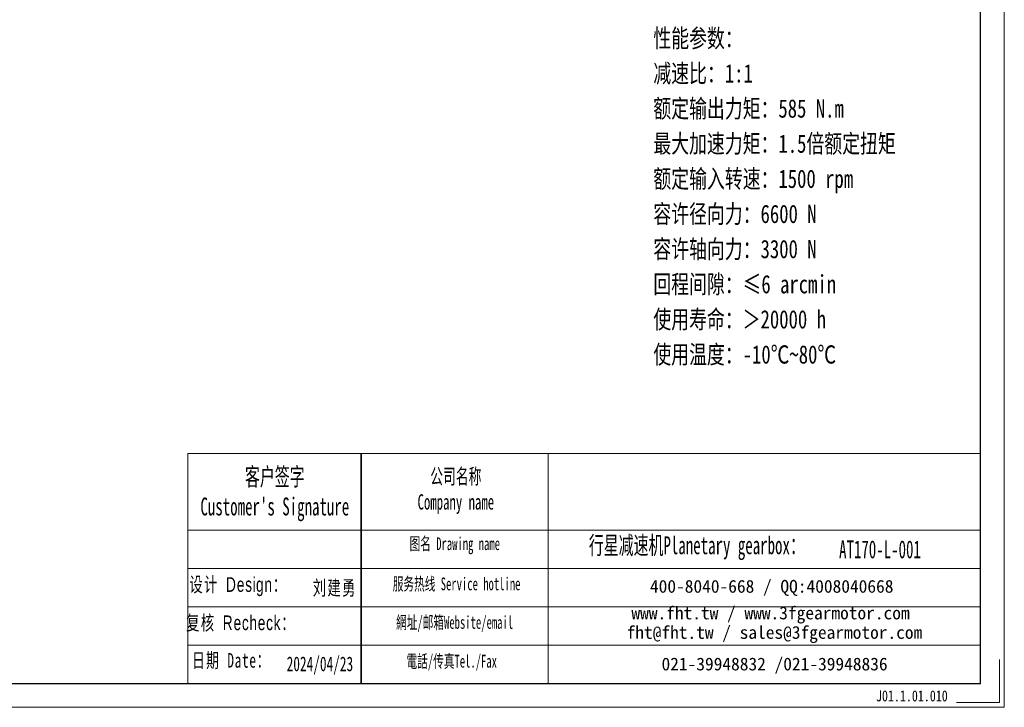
# Model space of a CAD drawing. Header units: millimetres. Extents: x 1703 to 2807, y 1420 to 2197.
# Tile 3 of 6: x 2270 to 2807, y 1420 to 1796. Entities that reach past the tile are written whole.
import ezdxf

# ---------------------------------------------------------------- set-up
doc = ezdxf.new("R2010")
doc.units = ezdxf.units.MM
doc.layers.get('0').update_dxf_attribs({"lineweight": 35})
doc.layers.add('6文字层', color=3, linetype='Continuous')
for name, color, linetype, lineweight in [('7标注层', 4, 'Continuous', 18), ('SLD-0', 7, 'Continuous', 18), ('图框_外框线', 7, 'Continuous', 18), ('尺寸线层', 3, 'Continuous', 18)]:
    doc.layers.add(name, color=color, linetype=linetype, lineweight=lineweight)
doc.styles.add('SLDTEXTSTYLE4', font='txt', dxfattribs={"width": 0.611111})
doc.styles.add('标准', font='txt', dxfattribs={"width": 0.667})
doc.styles.add('样式 1', font='txt', dxfattribs={"width": 0.8})

msp = doc.modelspace()

# ---------------------------------------------------------------- linework, layer by layer
msp.add_line((2456.0566, 1558.9332), (2456.0566, 1433.4519))
at = {"layer": '7标注层', "color": 0}
msp.add_line((2361.4006, 1558.9332), (2361.4006, 1433.4733), dxfattribs=at)
at = {"layer": '图框_外框线'}
for p, q in [((2361.4006, 1558.9332), (2456.0566, 1558.9332)), ((2456.0566, 1558.9332), (2456.0566, 1433.4733)), ((2456.0566, 1558.9332), (2794.0059, 1558.9332)), ((2558.0421, 1558.9332), (2558.0421, 1433.4733)), ((2361.4006, 1517.0671), (2456.0566, 1517.0671)), ((2456.0566, 1517.0671), (2794.0059, 1517.0671)), ((2361.4006, 1496.1341), (2794.0059, 1496.1341)), ((2361.4006, 1475.2011), (2794.0059, 1475.2011)), ((2361.4006, 1454.268), (2794.0059, 1454.268))]:
    msp.add_line(p, q, dxfattribs=at)
at = {"layer": '图框_外框线', "color": 3}
msp.add_lwpolyline([(1709.3051, 1420.4046), (2807.0746, 1420.4046), (2807.0746, 2196.6845), (1709.3051, 2196.6845)], close=True, dxfattribs=at)
at = {"layer": '图框_外框线', "color": 3, "lineweight": 25}
msp.add_lwpolyline([(1774.6485, 1433.4733), (2794.0059, 1433.4733), (2794.0059, 2183.6158), (1774.6485, 2183.6158)], close=True, dxfattribs=at)
at = {"layer": '图框_外框线', "color": 3}
msp.add_lwpolyline([(2804.4608, 1446.542), (2804.4608, 1423.0184), (2780.9372, 1423.0184)], dxfattribs=at)

# ---------------------------------------------------------------- texts
at = {"layer": '6文字层', "insert": (2737.0254, 1429.6456), "char_height": 6, "width": 43.304423, "attachment_point": 1, "style": '样式 1'}
msp.add_mtext('J01.1.01.010', dxfattribs=at)
at = {"layer": 'SLD-0', "color": 1, "attachment_point": 2}
for s, insert, char_height, width, style in [("{\\fSimSun|b1|i0|c134|p2;客户签字\\PCustomer's Signature}", (2408.8918, 1551.1878), 9.768744, 121.524181, 'SLDTEXTSTYLE4'), ('{\\fSimSun|b1|i0|c134|p2;公司名称\\PCompany name}', (2507.6962, 1550.6692), 8.373209, 108.406913, 'SLDTEXTSTYLE4'), ('{\\fSimSun|b1|i0|c134|p2;图名 Drawing name}', (2507.1239, 1513.2084), 6.977674, 89.235272, 'SLDTEXTSTYLE4'), ('{\\fSimSun|b1|i0|c134|p2;  \\H1.1667x;行星减速机Planetary gearbox\\fSimSun|b0|i0|c134|p2;：}', (2635.7617, 1513.7467), 8.373209, 131.690817, 'SLDTEXTSTYLE4'), ('AT170-L-001', (2739.2091, 1511.5235), 9.768744, 71.091837, 'SLDTEXTSTYLE4'), ('{\\fSimSun|b0|i0|c134|p2;\\T1.1;设计 \\fArial|b0|i0|c0|p34;Design\\fSimSun|b0|i0|c134|p2;：}', (2388.9982, 1491.4386), 8, 104.332126, '标准'), ('{\\fSimSun|b0|i0|c134|p2;\\T1.1;刘建勇}', (2441.605, 1489.6435), 8, 31.971711, '标准'), ('{\\fSimSun|b1|i0|c134|p2;服务热线 Service hotline}', (2508.1133, 1491.2673), 6.977674, 99.416666, 'SLDTEXTSTYLE4'), ('{\\fSimSun|b0|i0|c134|p2;\\T1.1;复核 \\fArial|b0|i0|c0|p34;Recheck\\fSimSun|b0|i0|c134|p2;：}', (2390.4056, 1470.5286), 8, 93.764699, '标准'), ('{\\fSimSun|b1|i0|c134|p2;網址/邮箱Website/email}', (2507.0269, 1470.2446), 6.977674, 103.483392, 'SLDTEXTSTYLE4'), ('{\\T1.1;日期 Date：}', (2385.1522, 1450.0413), 8, 102.494934, '标准'), ('2024/04/23', (2433.4948, 1448.1148), 8, 31.971711, '标准'), ('{\\fSimSun|b1|i0|c134|p2;電話/传真Tel./Fax}', (2505.4635, 1449.0581), 6.977674, 104.727994, 'SLDTEXTSTYLE4')]:
    msp.add_mtext(s, dxfattribs=dict(at, insert=insert, char_height=char_height, width=width, style=style))
at = {"layer": 'SLD-0', "color": 1, "char_height": 6.977674, "attachment_point": 2}
for s, insert, width in [('{\\fSimSun|b1|i0|c134|p2;400-8040-668 / QQ:4008040668}', (2680.1157, 1489.934), 203.157839), ('{\\fSimSun|b1|i0|c134|p2;www.fht.tw / www.3fgearmotor.com }', (2679.4723, 1475.4004), 203.386539), ('{\\fSimSun|b1|i0|c134|p2;fht@fht.tw / sales@3fgearmotor.com }', (2681.5988, 1464.7753), 203.386539), ('{\\fSimSun|b1|i0|c134|p2;021-39948832 /021-39948836 }', (2681.6718, 1447.5325), 155.301008)]:
    msp.add_mtext(s, dxfattribs=dict(at, insert=insert, width=width))
at = {"layer": '尺寸线层', "insert": (2615.5046, 1790.6466), "char_height": 10, "width": 219.055524, "attachment_point": 1, "line_spacing_factor": 1.15057, "style": '标准'}
msp.add_mtext('{\\W0.75;性能参数：\\P减速比：1:1\\P额定输出力矩：585 N.m\\P最大加速力矩：1.5倍额定扭矩\\P额定输入转速：1500 rpm\\P容许径向力：6600 N\\P容许轴向力：3300 N\\P回程间隙：≤6 arcmin\\P使用寿命：＞20000 h\\P使用温度：-10℃~80℃', dxfattribs=at)

doc.saveas('drawing.dxf')
